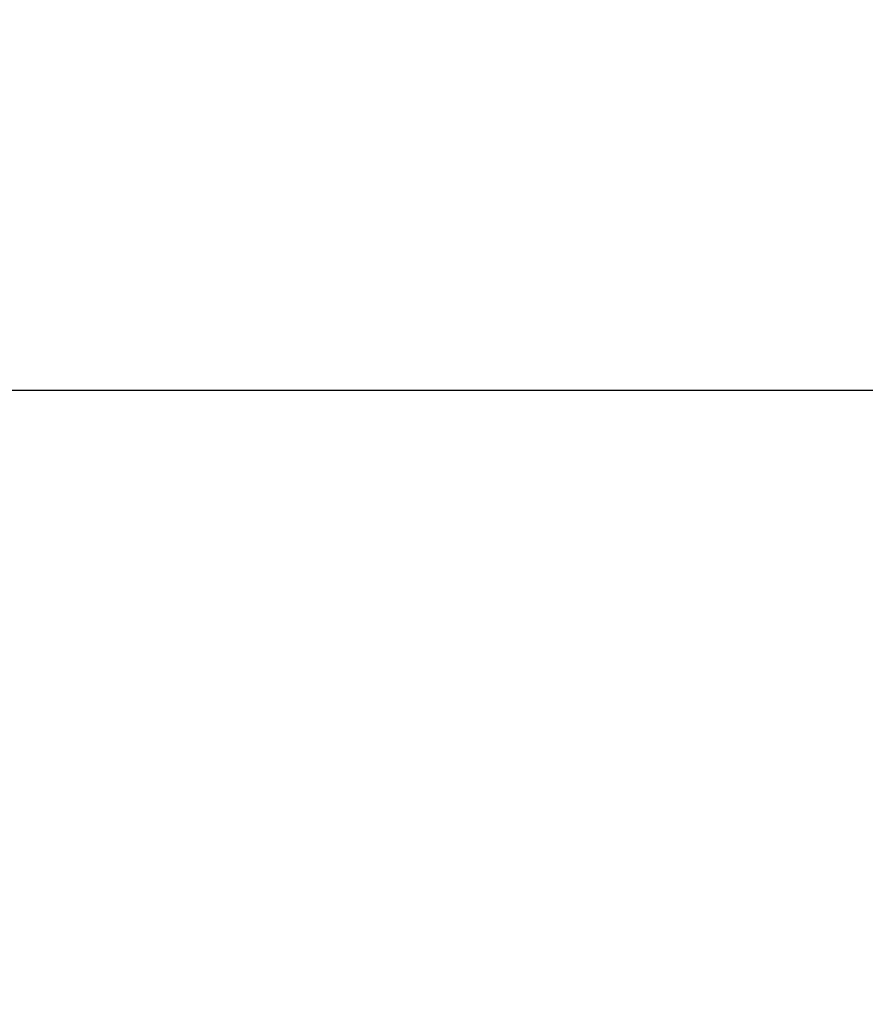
# Model space of a CAD drawing. Header units: metres. Extents: x 63115 to 703450, y -261936 to -53969.
# Tile 34 of 197: x 154403 to 154429, y -130429 to -130399. Entities that reach past the tile are written whole.
import ezdxf

# ---------------------------------------------------------------- set-up
doc = ezdxf.new("R2010")
doc.units = ezdxf.units.M
doc.linetypes.add('DASHDOT2', pattern=[12.7, 6.35, -3.175, 0, -3.175])
for name, color, linetype in [('_01-STRAMIENEN', 253, 'DASHDOT2'), ('_02-SECTION', 2, 'Continuous'), ('_03-PROJECTION', 1, 'Continuous')]:
    doc.layers.add(name, color=color, linetype=linetype)
doc.layers.add('_01Hulplijnen', color=6, linetype='Continuous', plot=False)

# ---------------------------------------------------------------- blocks, each defined once
blk = doc.blocks.new('freccia')
at = {"layer": '_02-SECTION', "flags": 128}
blk.add_lwpolyline([(0, 7000), (0, 0)], dxfattribs=at)
blk = doc.blocks.new('*U244')
at = {"layer": '_01-STRAMIENEN'}
blk.add_lwpolyline([(-7899.783, 0), (6883.217, 0)], dxfattribs=at)
at = {"layer": '_01Hulplijnen'}
blk.add_lwpolyline([(-7899.783, 0), (6883.217, 0)], dxfattribs=at)
at = {"layer": '_02-SECTION', "color": 190, "xscale": 0.1023999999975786, "yscale": 0.1023999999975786, "zscale": 0.1023999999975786, "rotation": 90}
blk.add_blockref('freccia', (-6299.984, 0, 0), dxfattribs=at)

msp = doc.modelspace()

# ---------------------------------------------------------------- linework, layer by layer
at = {"layer": '_03-PROJECTION'}
msp.add_ellipse((160931.8, -130410.606), major_axis=(-6500, 0), ratio=0.638462, start_param=5.35272, end_param=10.194284, dxfattribs=at)

# ---------------------------------------------------------------- block references
msp.add_blockref('*U244', (160931.8, -130410.606), dxfattribs=at)

doc.saveas('drawing.dxf')
